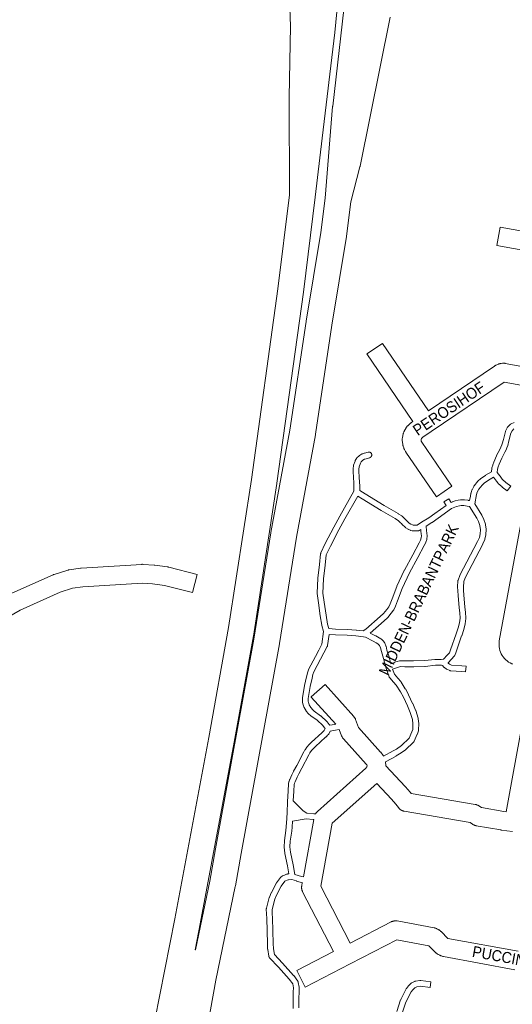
# Model space of a CAD drawing. Header units: metres. Extents: x 123819 to 142731, y 393440 to 405763.
# Tile 254 of 256: x 132882 to 133225, y 400092 to 400777. Entities that reach past the tile are written whole.
import ezdxf
from ezdxf.enums import TextEntityAlignment as Align

# ---------------------------------------------------------------- set-up
doc = ezdxf.new("R2010")
doc.units = ezdxf.units.M
doc.header["$MEASUREMENT"] = 0
for name, color, linetype, lineweight in [('gs-anno-wegen algemeen tekst', 7, 'Continuous', 0), ('gs-knt-autosnelweg', 7, 'Continuous', 0), ('gs-knt-paden', 7, 'Continuous', 0), ('gs-knt-wegen algemeen', 7, 'Continuous', 0)]:
    doc.layers.add(name, color=color, linetype=linetype, lineweight=lineweight)
doc.styles.add('Style-Arial', font='arial.ttf')

msp = doc.modelspace()

# ---------------------------------------------------------------- linework, layer by layer
at = {"layer": 'gs-knt-autosnelweg', "color": 7, "linetype": 'Continuous', "flags": 128}
for points in [[(133126.4, 401025.22), (133101.64, 400768.26), (133101.61, 400768.04), (133092.72, 400694.69), (133087.99, 400653.56), (133087.98, 400653.48), (133079.86, 400587.47), (133079.84, 400587.32), (133061.34, 400454.38), (133061.32, 400454.24), (133045.41, 400351.01), (133045.37, 400350.8), (133031.65, 400274.13), (133031.64, 400274.06), (133008, 400147.75), (133007.98, 400147.65), (133004.38, 400129.53), (133004.69, 400129.44), (133014.64, 400177.26), (133018.57, 400199.83), (133018.59, 400199.9), (133045.3, 400345.77), (133057.1, 400419.82), (133057.14, 400420.03), (133070.27, 400491.27), (133081.56, 400567.04), (133081.58, 400567.18), (133091.81, 400628.94), (133094.91, 400652.87), (133100.05, 400716.52), (133100.08, 400716.81), (133108.95, 400794.64)], [(132972.77, 400062.9), (132990.29, 400151.11), (133013.92, 400277.34), (133027.61, 400353.87), (133043.5, 400456.92), (133061.98, 400589.74), (133070.03, 400655.12), (133069.82, 400722.86), (133069.82, 400723.07), (133070.82, 400772.55), (133070.09, 400791.95)], [(133140.06, 400778.87), (133119.15, 400675.19), (133119.1, 400674.96), (133119.04, 400674.72), (133112.73, 400650.22), (133109.66, 400626.47), (133109.62, 400626.15), (133099.37, 400564.31), (133088.07, 400488.46), (133088.02, 400488.16), (133074.88, 400416.87), (133063.08, 400342.83), (133063.05, 400342.62), (133036.32, 400196.69), (133032.36, 400174.02), (133032.31, 400173.73), (133018.73, 400108.45), (133011.27, 400067.23)]]:
    msp.add_lwpolyline(points, dxfattribs=at)
at = {"layer": 'gs-knt-paden', "color": 7, "linetype": 'Continuous', "flags": 128}
for points in [[(133072.53, 400088.79), (133072.52, 400096), (133072.52, 400096.06), (133072.65, 400100.25), (133072.71, 400103.08), (133072.26, 400105.79), (133069.85, 400109.19), (133062.31, 400117.58), (133056.18, 400124.03), (133056.12, 400124.1), (133056.06, 400124.17), (133056, 400124.24), (133055.95, 400124.32), (133055.9, 400124.4), (133055.86, 400124.48), (133055.82, 400124.56), (133055.78, 400124.64), (133055.75, 400124.73), (133055.72, 400124.81), (133055.69, 400124.9), (133055.67, 400124.99), (133055.65, 400125.08), (133054.86, 400129.84), (133054.85, 400129.93), (133054.84, 400130.03), (133054.84, 400130.13), (133054.77, 400133.9), (133054.27, 400151.41), (133054.04, 400154.51), (133054.04, 400154.57), (133053.89, 400157.82), (133053.89, 400157.91), (133053.9, 400158), (133053.9, 400158.09), (133053.91, 400158.17), (133053.93, 400158.26), (133053.94, 400158.35), (133053.97, 400158.44), (133055.96, 400165.91), (133055.98, 400165.98), (133056.01, 400166.06), (133056.04, 400166.13), (133056.07, 400166.21), (133057.38, 400169.21), (133057.41, 400169.27), (133057.44, 400169.33), (133060.82, 400175.87), (133060.86, 400175.95), (133060.9, 400176.02), (133060.95, 400176.09), (133061, 400176.16), (133063.75, 400179.87), (133063.8, 400179.94), (133063.86, 400180.01), (133063.92, 400180.08), (133063.98, 400180.15), (133064.05, 400180.21), (133064.12, 400180.27), (133064.19, 400180.32), (133064.95, 400180.88), (133065.02, 400180.93), (133065.1, 400180.98), (133065.18, 400181.03), (133065.26, 400181.07), (133065.34, 400181.11), (133066.96, 400181.8), (133067.03, 400181.83), (133067.1, 400181.86), (133067.96, 400182.15), (133068.04, 400182.18), (133068.12, 400182.2), (133068.62, 400182.33), (133068.71, 400182.35), (133068.8, 400182.36), (133068.89, 400182.38), (133068.97, 400182.38), (133069.06, 400182.39), (133069.59, 400182.4), (133068.59, 400187.95), (133066.82, 400196.7), (133066.81, 400196.77), (133066.8, 400196.83), (133066.52, 400198.95), (133066.51, 400199.03), (133066.32, 400201.05), (133066.31, 400201.15), (133066.31, 400201.25), (133066.31, 400201.35), (133066.53, 400205.51), (133066.54, 400205.6), (133066.55, 400205.7), (133067.57, 400212.71), (133067.82, 400215.23), (133068.2, 400220.87), (133068.5, 400225.32), (133068.56, 400232.42), (133068.56, 400232.47), (133068.56, 400232.52), (133069.01, 400240.22), (133069.02, 400240.25), (133069.37, 400245.04), (133069.38, 400245.12), (133069.39, 400245.19), (133069.4, 400245.27), (133069.61, 400246.4), (133069.63, 400246.48), (133069.65, 400246.56), (133069.67, 400246.63), (133069.7, 400246.71), (133070.15, 400247.97), (133070.18, 400248.05), (133070.21, 400248.13), (133071.71, 400251.39), (133071.72, 400251.41), (133072.86, 400253.79), (133072.88, 400253.84), (133072.9, 400253.88), (133075.06, 400257.88), (133079.96, 400267.31), (133079.99, 400267.36), (133080.01, 400267.4), (133080.77, 400268.69), (133080.81, 400268.75), (133080.85, 400268.81), (133082.05, 400270.56), (133082.1, 400270.63), (133082.16, 400270.69), (133083.61, 400272.44), (133083.67, 400272.51), (133083.73, 400272.58), (133085.23, 400274.08), (133085.27, 400274.12), (133085.31, 400274.16), (133092.44, 400280.51), (133093.38, 400281.43), (133093.38, 400281.43), (133093.39, 400281.43), (133094.1, 400282.24), (133094.77, 400283.56), (133094.48, 400284.04), (133093.13, 400285.69), (133089.17, 400289.32), (133084.78, 400292.5), (133084.72, 400292.54), (133084.67, 400292.59), (133084.62, 400292.63), (133083.49, 400293.64), (133083.42, 400293.71), (133083.35, 400293.78), (133083.29, 400293.85), (133081.72, 400295.75), (133081.66, 400295.82), (133081.61, 400295.89), (133081.56, 400295.96), (133081.52, 400296.03), (133080.2, 400298.34), (133080.16, 400298.42), (133080.12, 400298.49), (133080.09, 400298.56), (133080.06, 400298.64), (133080.03, 400298.72), (133079.32, 400300.87), (133079.3, 400300.96), (133079.27, 400301.04), (133079.26, 400301.13), (133079.13, 400301.81), (133079.11, 400301.89), (133079.1, 400301.98), (133079.02, 400302.78), (133079.01, 400302.88), (133079.01, 400302.97), (133079, 400304.64), (133079, 400304.73), (133079, 400304.81), (133079.01, 400304.9), (133079.02, 400304.98), (133080.42, 400313.47), (133080.43, 400313.52), (133080.44, 400313.58), (133081.78, 400319.54), (133081.8, 400319.6), (133082.47, 400322.21), (133082.5, 400322.3), (133083.15, 400324.39), (133083.18, 400324.48), (133083.21, 400324.56), (133083.25, 400324.65), (133083.29, 400324.73), (133088.09, 400333.84), (133088.1, 400333.86), (133090.41, 400338.13), (133092.56, 400342.24), (133093.74, 400351.08), (133092.52, 400355.22), (133092.5, 400355.31), (133092.48, 400355.4), (133092.46, 400355.49), (133091.47, 400361.99), (133091.46, 400362.02), (133090.2, 400371.02), (133089.21, 400377.51), (133089.2, 400377.6), (133089.19, 400377.68), (133089.19, 400377.76), (133089.19, 400377.85), (133089.19, 400377.93), (133089.76, 400388.17), (133089.76, 400388.22), (133089.77, 400388.28), (133090.79, 400397.71), (133090.79, 400397.74), (133091.69, 400405.22), (133091.71, 400405.31), (133091.72, 400405.41), (133091.74, 400405.5), (133091.77, 400405.58), (133091.8, 400405.67), (133091.83, 400405.76), (133091.87, 400405.84), (133094.82, 400412.34), (133094.85, 400412.4), (133094.88, 400412.47), (133100.78, 400423.71), (133100.8, 400423.76), (133105.11, 400431.52), (133105.12, 400431.53), (133114.81, 400448.81), (133114.88, 400452.09), (133114.81, 400455.47), (133114.55, 400457.48), (133114.54, 400457.57), (133114.54, 400457.65), (133114.28, 400463.27), (133114.28, 400463.33), (133114.28, 400463.39), (133114.3, 400464.39), (133114.3, 400464.46), (133114.3, 400464.52), (133114.46, 400466.41), (133114.47, 400466.5), (133114.48, 400466.58), (133114.5, 400466.67), (133114.52, 400466.76), (133114.54, 400466.84), (133114.57, 400466.93), (133115.61, 400469.82), (133115.65, 400469.9), (133115.69, 400469.99), (133115.73, 400470.07), (133115.77, 400470.15), (133116.58, 400471.53), (133116.63, 400471.61), (133116.69, 400471.69), (133116.75, 400471.77), (133116.81, 400471.84), (133116.87, 400471.91), (133116.94, 400471.98), (133118.46, 400473.4), (133118.52, 400473.45), (133118.58, 400473.5), (133118.65, 400473.56), (133118.72, 400473.6), (133120.17, 400474.57), (133120.24, 400474.62), (133120.32, 400474.66), (133120.4, 400474.7), (133120.48, 400474.74), (133120.57, 400474.78), (133120.65, 400474.81), (133122.07, 400475.28), (133122.15, 400475.3), (133124.71, 400476.03), (133124.8, 400476.05), (133124.81, 400476.05), (133124.9, 400476.07), (133124.9, 400476.07), (133124.98, 400476.09), (133124.99, 400476.09), (133125, 400476.09), (133125.1, 400476.1), (133125.19, 400476.1), (133125.29, 400476.1), (133125.39, 400476.1), (133125.48, 400476.09), (133125.58, 400476.08), (133125.67, 400476.06), (133125.77, 400476.04), (133125.78, 400476.04), (133125.86, 400476.01), (133125.87, 400476.01), (133125.95, 400475.98), (133126.04, 400475.94), (133126.13, 400475.9), (133126.22, 400475.86), (133126.3, 400475.81), (133126.33, 400475.8), (133126.39, 400475.76), (133126.4, 400475.75), (133126.46, 400475.7), (133126.49, 400475.68), (133126.54, 400475.64), (133126.57, 400475.62), (133126.61, 400475.58), (133126.64, 400475.55), (133126.68, 400475.51), (133126.7, 400475.49), (133126.75, 400475.44), (133126.76, 400475.42), (133126.81, 400475.37), (133126.87, 400475.29), (133126.93, 400475.21), (133126.94, 400475.19), (133126.98, 400475.13), (133127, 400475.09), (133127.03, 400475.04), (133127.05, 400475), (133127.07, 400474.96), (133127.08, 400474.93), (133127.09, 400474.91), (133127.11, 400474.87), (133127.12, 400474.84), (133127.15, 400474.78), (133127.16, 400474.75), (133127.18, 400474.68), (133127.2, 400474.59), (133127.22, 400474.54), (133127.23, 400474.5), (133127.24, 400474.4), (133127.25, 400474.37), (133127.25, 400474.34), (133127.26, 400474.3), (133127.26, 400474.27), (133127.26, 400474.25), (133127.26, 400474.21), (133127.26, 400474.15), (133127.27, 400474.11), (133127.27, 400474.07), (133127.26, 400474.01), (133127.26, 400473.97), (133127.26, 400473.92), (133127.25, 400473.82), (133127.24, 400473.76), (133127.23, 400473.72), (133127.22, 400473.68), (133127.21, 400473.63), (133127.2, 400473.59), (133127.19, 400473.53), (133127.17, 400473.49), (133127.17, 400473.47), (133127.16, 400473.44), (133127.14, 400473.4), (133127.12, 400473.35), (133127.1, 400473.29), (133127.09, 400473.26), (133127.07, 400473.22), (133127.05, 400473.2), (133127.04, 400473.17), (133127.01, 400473.11), (133127, 400473.09), (133126.96, 400473.03), (133126.95, 400473.01), (133126.91, 400472.95), (133126.89, 400472.93), (133126.85, 400472.87), (133126.83, 400472.85), (133126.79, 400472.79), (133126.77, 400472.77), (133126.72, 400472.72), (133126.7, 400472.7), (133126.65, 400472.65), (133126.64, 400472.63), (133126.58, 400472.58), (133126.56, 400472.57), (133126.5, 400472.52), (133126.49, 400472.51), (133126.43, 400472.46), (133126.41, 400472.45), (133126.34, 400472.41), (133126.33, 400472.4), (133126.26, 400472.35), (133126.25, 400472.35), (133126.17, 400472.31), (133126.16, 400472.3), (133126.08, 400472.26), (133126.07, 400472.26), (133125.99, 400472.23), (133125.98, 400472.22), (133125.9, 400472.19), (133125.89, 400472.19), (133125.81, 400472.16), (133123.3, 400471.45), (133122.17, 400471.07), (133121.08, 400470.35), (133119.9, 400469.24), (133119.33, 400468.28), (133118.44, 400465.81), (133118.32, 400464.26), (133118.3, 400463.38), (133118.55, 400457.92), (133118.81, 400455.88), (133118.82, 400455.81), (133118.83, 400455.73), (133118.83, 400455.66), (133118.9, 400452.13), (133118.9, 400452.05), (133118.85, 400449.41), (133122.69, 400446.98), (133135.79, 400438.8), (133145.6, 400433.23), (133145.66, 400433.2), (133145.71, 400433.17), (133148.16, 400431.57), (133148.24, 400431.52), (133148.31, 400431.47), (133148.39, 400431.41), (133148.45, 400431.35), (133149.86, 400430.02), (133149.91, 400429.96), (133150.98, 400428.87), (133153.34, 400426.56), (133154.53, 400425.81), (133155.54, 400425.36), (133156.17, 400425.21), (133158.27, 400425.16), (133158.66, 400425.17), (133158.73, 400425.19), (133161.95, 400427.21), (133166.94, 400430.36), (133171.16, 400433.29), (133179, 400438.97), (133177.49, 400441.32), (133177.49, 400441.32, -0.460421), (133177.49, 400441.34), (133177.49, 400441.34), (133180.86, 400443.5), (133180.86, 400443.5, -0.460419), (133180.87, 400443.5), (133180.87, 400443.5), (133182.46, 400441.02), (133183.57, 400441.53), (133183.65, 400441.56), (133183.74, 400441.6), (133183.83, 400441.63), (133185.18, 400442.04), (133185.26, 400442.06), (133185.33, 400442.07), (133187.37, 400442.53), (133187.43, 400442.54), (133189.01, 400442.85), (133189.11, 400442.86), (133189.2, 400442.87), (133189.3, 400442.88), (133189.4, 400442.88), (133189.5, 400442.88), (133191.59, 400442.77), (133191.65, 400442.77), (133191.71, 400442.76), (133194.21, 400442.48), (133194.3, 400442.46), (133195.36, 400442.3), (133195.84, 400445.29), (133195.85, 400445.35), (133196.25, 400447.4), (133196.26, 400447.47), (133196.28, 400447.55), (133196.3, 400447.62), (133196.89, 400449.47), (133196.91, 400449.55), (133196.94, 400449.62), (133196.97, 400449.69), (133197, 400449.76), (133198.21, 400452.21), (133198.25, 400452.29), (133198.29, 400452.36), (133198.34, 400452.43), (133198.39, 400452.5), (133198.44, 400452.57), (133200.97, 400455.73), (133201.03, 400455.8), (133201.09, 400455.86), (133201.15, 400455.92), (133201.22, 400455.98), (133202.98, 400457.51), (133203.04, 400457.55), (133203.09, 400457.59), (133203.15, 400457.64), (133206.31, 400459.84), (133206.36, 400459.87), (133206.41, 400459.9), (133210.47, 400462.39), (133210.83, 400464.8), (133210.84, 400464.87), (133210.86, 400464.94), (133210.87, 400465.02), (133211.37, 400466.9), (133211.4, 400466.99), (133211.43, 400467.08), (133212.12, 400468.96), (133212.15, 400469.03), (133214.01, 400473.55), (133214.04, 400473.64), (133214.09, 400473.72), (133216.29, 400477.9), (133216.3, 400477.93), (133217.09, 400479.37), (133217.79, 400481.06), (133218.01, 400481.77), (133218.82, 400484.84), (133220.24, 400490.35), (133220.26, 400490.44), (133220.29, 400490.52), (133220.32, 400490.61), (133220.36, 400490.69), (133221.39, 400492.93), (133221.43, 400493.01), (133221.48, 400493.09), (133221.52, 400493.17), (133221.57, 400493.24), (133221.63, 400493.32), (133221.68, 400493.39), (133221.74, 400493.45), (133221.81, 400493.52), (133223.56, 400495.25), (133223.62, 400495.31), (133223.69, 400495.37), (133223.76, 400495.43), (133223.84, 400495.48), (133223.91, 400495.53), (133223.99, 400495.58), (133224.07, 400495.62), (133224.15, 400495.66), (133226.4, 400496.66)], [(133214.44, 400461.75), (133217.25, 400458.3), (133217.29, 400458.25), (133217.33, 400458.2), (133217.37, 400458.14), (133218.1, 400457.03), (133220.55, 400454.79), (133223.91, 400452.25, -0.384626), (133223.91, 400452.23), (133221.5, 400449.04, -0.384623), (133221.48, 400449.04), (133218.05, 400451.64), (133217.97, 400451.7), (133217.9, 400451.76), (133215.2, 400454.23), (133215.15, 400454.29), (133215.09, 400454.34), (133215.03, 400454.41), (133214.98, 400454.47), (133214.93, 400454.54), (133214.88, 400454.6), (133214.07, 400455.84), (133211.87, 400458.53), (133208.56, 400456.51), (133205.53, 400454.4), (133204.02, 400453.09), (133201.7, 400450.2), (133200.67, 400448.12), (133200.17, 400446.52), (133198.91, 400440.01), (133203.79, 400432.15), (133203.83, 400432.08), (133203.86, 400432.02), (133205.19, 400429.46), (133205.23, 400429.38), (133205.27, 400429.3), (133205.3, 400429.21), (133205.33, 400429.13), (133206.34, 400425.84), (133206.37, 400425.76), (133206.39, 400425.67), (133206.41, 400425.58), (133206.42, 400425.49), (133206.8, 400422.36), (133206.81, 400422.27), (133206.82, 400422.19), (133206.82, 400422.1), (133206.82, 400422.01), (133206.66, 400418.86), (133206.65, 400418.78), (133206.64, 400418.71), (133206.63, 400418.63), (133206.62, 400418.55), (133205.98, 400415.52), (133205.97, 400415.43), (133205.94, 400415.35), (133205.92, 400415.27), (133205.89, 400415.2), (133205.86, 400415.12), (133204.57, 400412.17), (133204.54, 400412.1), (133204.5, 400412.04), (133192.15, 400388.54), (133191.19, 400385.91), (133190.98, 400382.08), (133191.04, 400379.81), (133191.27, 400376.58), (133191.96, 400368.01), (133192.42, 400364.55), (133192.43, 400364.47), (133192.78, 400360.57), (133192.78, 400360.48), (133192.78, 400360.39), (133192.78, 400360.29), (133192.78, 400360.2), (133192.76, 400360.1), (133192.25, 400356.6), (133192.23, 400356.51), (133192.21, 400356.42), (133191.29, 400352.62), (133191.27, 400352.53), (133191.24, 400352.44), (133189.8, 400348.2), (133189.79, 400348.18), (133185.88, 400337.01), (133185.86, 400336.95), (133184.94, 400334.55), (133184.91, 400334.46), (133184.87, 400334.38), (133184.82, 400334.29), (133184.77, 400334.21), (133184.72, 400334.13), (133184.67, 400334.06), (133184.61, 400333.98), (133184.55, 400333.91), (133182.67, 400331.86), (133182.63, 400331.82), (133180.3, 400329.4), (133180.38, 400329.12), (133181.4, 400328.42), (133182.81, 400327.78), (133189.92, 400327.34), (133189.97, 400327.33), (133192.92, 400327.07, -0.357587), (133192.92, 400327.06), (133192.56, 400323.07, -0.357587), (133192.55, 400323.06), (133189.64, 400323.33), (133182.19, 400323.79), (133182.1, 400323.8), (133182.01, 400323.81), (133181.92, 400323.83), (133181.83, 400323.85), (133181.75, 400323.87), (133181.66, 400323.9), (133181.57, 400323.93), (133181.49, 400323.97), (133179.58, 400324.83), (133179.51, 400324.87), (133179.43, 400324.91), (133179.36, 400324.95), (133179.29, 400325), (133177.79, 400326.01), (133177.71, 400326.07), (133177.64, 400326.13), (133177.57, 400326.19), (133177.5, 400326.26), (133177.43, 400326.33), (133177.37, 400326.4), (133177.01, 400326.83), (133176.95, 400326.91), (133176.89, 400326.99), (133176.84, 400327.07), (133176.79, 400327.16), (133176.74, 400327.25), (133176.7, 400327.33), (133176.67, 400327.43), (133176.64, 400327.51), (133175.81, 400327.75), (133171.5, 400327.64), (133164.42, 400326.9), (133164.35, 400326.89), (133164.28, 400326.89), (133156.5, 400326.63), (133156.44, 400326.62), (133152.73, 400326.61), (133152.68, 400326.61), (133150.23, 400326.67), (133147.27, 400326.69), (133144.48, 400325.94), (133141.72, 400324.86), (133142.97, 400321.34), (133145.43, 400318.69), (133145.49, 400318.62), (133147.49, 400316.24), (133147.54, 400316.18), (133147.59, 400316.12), (133147.63, 400316.06), (133147.67, 400315.99), (133150.6, 400311.18), (133150.63, 400311.13), (133152.82, 400307.27), (133152.86, 400307.2), (133152.89, 400307.13), (133155.7, 400301.14), (133155.72, 400301.09), (133157.78, 400296.38), (133157.81, 400296.32), (133157.83, 400296.26), (133157.85, 400296.19), (133159.56, 400290.81), (133159.59, 400290.72), (133159.61, 400290.63), (133159.63, 400290.54), (133159.64, 400290.44), (133159.65, 400290.35), (133159.9, 400287.1), (133159.9, 400287.01), (133159.9, 400286.93), (133159.88, 400282.67), (133159.87, 400282.58), (133159.87, 400282.48), (133159.85, 400282.39), (133159.84, 400282.29), (133159.82, 400282.2), (133159.79, 400282.1), (133159.76, 400282.01), (133159, 400279.87), (133158.97, 400279.8), (133158.95, 400279.74), (133156.8, 400274.81), (133156.76, 400274.73), (133156.72, 400274.65), (133156.67, 400274.57), (133156.62, 400274.49), (133156.57, 400274.42), (133156.52, 400274.35), (133156.46, 400274.28), (133156.4, 400274.21), (133156.33, 400274.15), (133150.63, 400268.78), (133150.58, 400268.72), (133150.51, 400268.67), (133150.45, 400268.63), (133150.39, 400268.58), (133146.59, 400265.99), (133146.51, 400265.94), (133144.25, 400264.54), (133144.2, 400264.51), (133144.16, 400264.48), (133136.8, 400260.5)], [(133144.61, 400086.7), (133147.3, 400094.63), (133147.33, 400094.72), (133147.37, 400094.81), (133147.41, 400094.9), (133151.19, 400102.37), (133151.23, 400102.44), (133151.28, 400102.52), (133151.32, 400102.59), (133151.38, 400102.66), (133151.43, 400102.73), (133152.79, 400104.39), (133152.85, 400104.46), (133152.91, 400104.52), (133154.54, 400106.19), (133154.61, 400106.25), (133154.67, 400106.31), (133154.74, 400106.37), (133154.81, 400106.42), (133154.89, 400106.47), (133154.96, 400106.52), (133155.04, 400106.56), (133155.12, 400106.6), (133157.05, 400107.52), (133157.14, 400107.56), (133157.22, 400107.59), (133157.31, 400107.62), (133157.4, 400107.65), (133157.49, 400107.67), (133157.58, 400107.69), (133160.78, 400108.23), (133160.87, 400108.24), (133160.97, 400108.25), (133161.07, 400108.26), (133161.17, 400108.26), (133161.26, 400108.25), (133161.36, 400108.24), (133168.29, 400107.38, -0.368919), (133168.3, 400107.37), (133167.8, 400103.4, -0.368913), (133167.79, 400103.39), (133161.16, 400104.21), (133158.53, 400103.77), (133157.17, 400103.12), (133155.84, 400101.77), (133154.68, 400100.35), (133151.06, 400093.21), (133148.48, 400085.57)]]:
    msp.add_lwpolyline(points, format="xyb", dxfattribs=at)
for points in [[(133226.12, 400492.13), (133224.89, 400490.92), (133224.09, 400489.18), (133224.09, 400489.17), (133222.72, 400483.83), (133222.71, 400483.81), (133221.89, 400480.7), (133221.86, 400480.63), (133221.6, 400479.78), (133221.57, 400479.69), (133221.54, 400479.6), (133220.76, 400477.72), (133220.73, 400477.66), (133220.7, 400477.59), (133220.66, 400477.53), (133219.84, 400476.02), (133217.69, 400471.93), (133215.88, 400467.54), (133215.24, 400465.78), (133214.79, 400464.1), (133214.44, 400461.75)], [(133161.44, 400420.93), (133161.33, 400422.07), (133160.57, 400421.6), (133160.49, 400421.55), (133160.41, 400421.5), (133160.32, 400421.46), (133160.23, 400421.43), (133160.14, 400421.39), (133160.05, 400421.37), (133159.95, 400421.34), (133159.36, 400421.21), (133159.27, 400421.19), (133159.18, 400421.17), (133159.08, 400421.16), (133158.99, 400421.16), (133158.35, 400421.14), (133158.29, 400421.14), (133158.23, 400421.14), (133155.85, 400421.2), (133155.76, 400421.2), (133155.68, 400421.21), (133155.59, 400421.22), (133155.51, 400421.24), (133155.43, 400421.25), (133154.43, 400421.5), (133154.34, 400421.52), (133154.26, 400421.55), (133154.18, 400421.58), (133154.1, 400421.61), (133152.77, 400422.19), (133152.7, 400422.22), (133152.64, 400422.25), (133152.57, 400422.29), (133152.5, 400422.33), (133150.99, 400423.29), (133150.91, 400423.34), (133150.83, 400423.4), (133150.76, 400423.46), (133150.69, 400423.52), (133150.62, 400423.59), (133148.18, 400425.98), (133148.13, 400426.03), (133147.06, 400427.13), (133145.82, 400428.3), (133143.57, 400429.77), (133133.77, 400435.32), (133133.7, 400435.37), (133120.56, 400443.57), (133120.55, 400443.58), (133117.55, 400445.47), (133108.62, 400429.57), (133104.33, 400421.83), (133098.48, 400410.66), (133095.64, 400404.42), (133094.79, 400397.27), (133093.77, 400387.9), (133093.21, 400377.91), (133094.18, 400371.61), (133094.18, 400371.59), (133095.44, 400362.59), (133096.42, 400356.23), (133097.32, 400353.16), (133102.13, 400352.89), (133110.35, 400352.54), (133110.39, 400352.53), (133116.44, 400352.13), (133116.5, 400352.13), (133116.56, 400352.12), (133121.3, 400351.52), (133123.22, 400352.87), (133133.14, 400361.69), (133133.15, 400361.71), (133135.36, 400363.63), (133137.66, 400366.36), (133139.05, 400368.24), (133140.09, 400370.39), (133141.43, 400373.87), (133144.59, 400382.57), (133144.63, 400382.66), (133144.67, 400382.75), (133149.88, 400393.72), (133149.9, 400393.77), (133149.93, 400393.82), (133155.77, 400404.53), (133160.22, 400412.94), (133161.15, 400414.79), (133161.66, 400416.32), (133161.8, 400417.69), (133161.67, 400419.26), (133161.44, 400420.92), (133161.44, 400420.92), (133161.44, 400420.93)], [(133169.12, 400426.98), (133165.14, 400424.47), (133165.44, 400421.34), (133165.66, 400419.76), (133165.66, 400419.71), (133165.67, 400419.65), (133165.82, 400417.84), (133165.82, 400417.75), (133165.82, 400417.66), (133165.82, 400417.57), (133165.81, 400417.48), (133165.64, 400415.7), (133165.63, 400415.61), (133165.62, 400415.52), (133165.6, 400415.44), (133165.57, 400415.35), (133165.55, 400415.26), (133164.92, 400413.38), (133164.88, 400413.29), (133164.85, 400413.2), (133164.81, 400413.11), (133163.8, 400411.11), (133163.78, 400411.08), (133159.31, 400402.64), (133159.3, 400402.62), (133153.49, 400391.95), (133148.34, 400381.11), (133145.2, 400372.48), (133145.19, 400372.44), (133143.81, 400368.87), (133143.78, 400368.79), (133143.74, 400368.72), (133142.59, 400366.32), (133142.54, 400366.24), (133142.5, 400366.16), (133142.45, 400366.08), (133142.39, 400366), (133140.86, 400363.92), (133140.82, 400363.87), (133140.78, 400363.82), (133138.33, 400360.92), (133138.28, 400360.86), (133138.23, 400360.8), (133138.17, 400360.75), (133138.12, 400360.7), (133135.8, 400358.68), (133126.07, 400350.03), (133127.53, 400349.28), (133129.94, 400348.16), (133130.02, 400348.12), (133130.09, 400348.08), (133132.39, 400346.78), (133132.46, 400346.74), (133133.67, 400345.99), (133133.74, 400345.94), (133133.8, 400345.89), (133133.87, 400345.84), (133133.93, 400345.79), (133133.99, 400345.73), (133135.24, 400344.55), (133135.3, 400344.49), (133135.36, 400344.42), (133135.41, 400344.36), (133135.99, 400343.64), (133136.05, 400343.56), (133136.11, 400343.48), (133136.16, 400343.4), (133136.21, 400343.31), (133136.25, 400343.23), (133136.29, 400343.14), (133137.09, 400341.19), (133137.12, 400341.09), (133137.15, 400341), (133137.18, 400340.91), (133137.83, 400338.27), (133139.29, 400333.44), (133139.31, 400333.37), (133140.54, 400328.71), (133142.32, 400329.38), (133143.02, 400329.68), (133143.08, 400329.71), (133143.15, 400329.74), (133143.23, 400329.76), (133143.3, 400329.78), (133146.49, 400330.64), (133146.58, 400330.66), (133146.66, 400330.68), (133146.75, 400330.69), (133146.84, 400330.7), (133146.93, 400330.71), (133147.02, 400330.71), (133150.28, 400330.68), (133150.31, 400330.68), (133152.74, 400330.63), (133156.39, 400330.64), (133164.07, 400330.9), (133171.16, 400331.65), (133171.24, 400331.66), (133171.32, 400331.66), (133175.57, 400331.77), (133177.14, 400331.92), (133179.72, 400334.59), (133181.32, 400336.34), (133182.09, 400338.36), (133185.99, 400349.5), (133187.41, 400353.65), (133188.29, 400357.28), (133188.75, 400360.45), (133188.43, 400364.07), (133187.97, 400367.54), (133187.96, 400367.64), (133187.26, 400376.27), (133187.26, 400376.29), (133187.03, 400379.57), (133187.02, 400379.65), (133186.96, 400382.06), (133186.96, 400382.16), (133186.96, 400382.26), (133187.19, 400386.39), (133187.2, 400386.48), (133187.21, 400386.56), (133187.22, 400386.65), (133187.24, 400386.74), (133187.26, 400386.82), (133187.28, 400386.91), (133187.31, 400386.99), (133188.42, 400390.04), (133188.45, 400390.13), (133188.49, 400390.21), (133188.53, 400390.29), (133200.91, 400413.84), (133202.09, 400416.54), (133202.65, 400419.22), (133202.79, 400422.04), (133202.45, 400424.83), (133201.55, 400427.77), (133200.33, 400430.09), (133195.28, 400438.24), (133193.71, 400438.49), (133191.32, 400438.76), (133189.53, 400438.85), (133188.22, 400438.6), (133186.27, 400438.17), (133185.13, 400437.82), (133182.74, 400436.71), (133173.5, 400430.02), (133173.47, 400429.99), (133169.19, 400427.03), (133169.12, 400426.99), (133169.12, 400426.98), (133169.12, 400426.98)], [(133135.41, 400264.31), (133142.19, 400267.99), (133144.36, 400269.33), (133147.99, 400271.81), (133153.28, 400276.79), (133155.23, 400281.28), (133155.86, 400283.04), (133155.88, 400286.88), (133155.66, 400289.81), (133154.05, 400294.87), (133152.05, 400299.46), (133149.29, 400305.36), (133147.15, 400309.12), (133144.32, 400313.77), (133142.45, 400315.99), (133139.74, 400318.91), (133139.68, 400318.98), (133139.62, 400319.05), (133139.57, 400319.12), (133139.52, 400319.2), (133139.47, 400319.28), (133139.43, 400319.36), (133139.39, 400319.44), (133139.35, 400319.52), (133139.32, 400319.61), (133137.27, 400325.37), (133137.25, 400325.42), (133137.25, 400325.43), (133137.24, 400325.46), (133137.23, 400325.52), (133137.22, 400325.53), (133135.43, 400332.31), (133133.96, 400337.16), (133133.95, 400337.21), (133133.94, 400337.26), (133133.31, 400339.8), (133132.68, 400341.34), (133132.37, 400341.73), (133131.37, 400342.68), (133130.38, 400343.3), (133128.18, 400344.54), (133122.86, 400347.17), (133121.49, 400347.45), (133116.11, 400348.13), (133110.15, 400348.52), (133101.94, 400348.88), (133101.92, 400348.88), (133097.53, 400349.12), (133096.49, 400341.35), (133096.48, 400341.27), (133096.46, 400341.18), (133096.44, 400341.1), (133096.42, 400341.01), (133096.39, 400340.93), (133096.36, 400340.85), (133096.32, 400340.77), (133096.28, 400340.69), (133093.97, 400336.26), (133093.96, 400336.23), (133091.64, 400331.95), (133086.94, 400323.02), (133086.35, 400321.15), (133085.7, 400318.62), (133084.37, 400312.76), (133083.02, 400304.5), (133083.03, 400303.09), (133083.09, 400302.47), (133083.18, 400302), (133083.79, 400300.16), (133084.92, 400298.18), (133086.29, 400296.53), (133087.22, 400295.69), (133091.63, 400292.51), (133091.69, 400292.46), (133091.75, 400292.41), (133091.81, 400292.36), (133095.95, 400288.55), (133096.02, 400288.49), (133096.09, 400288.42), (133096.15, 400288.34), (133097.67, 400286.48), (133097.73, 400286.41), (133097.78, 400286.34), (133097.82, 400286.27), (133098.07, 400285.87), (133101.29, 400286.41), (133101.34, 400286.42), (133102.16, 400286.53)], [(133104.7, 400282.83), (133101.93, 400282.44), (133098.41, 400281.85), (133097.58, 400280.2), (133097.53, 400280.12), (133097.49, 400280.05), (133097.44, 400279.97), (133097.39, 400279.9), (133097.34, 400279.84), (133097.29, 400279.77), (133096.35, 400278.71), (133096.3, 400278.66), (133096.25, 400278.6), (133095.21, 400277.6), (133095.15, 400277.53), (133088.03, 400271.2), (133086.64, 400269.81), (133085.31, 400268.2), (133084.2, 400266.59), (133083.51, 400265.41), (133078.62, 400256.02), (133078.61, 400255.99), (133076.47, 400252.02), (133075.36, 400249.69), (133073.9, 400246.53), (133073.54, 400245.5), (133073.37, 400244.63), (133073.03, 400239.97), (133072.63, 400233.21), (133074.63, 400231.27), (133074.68, 400231.22), (133077.84, 400227.92), (133079.53, 400226.28), (133082.16, 400224.66), (133086.89, 400224.31), (133086.98, 400224.3), (133088.12, 400224.17)], [(133087.06, 400220.25), (133086.56, 400220.31), (133081.62, 400220.67), (133072.1, 400219.02), (133071.83, 400214.93), (133071.82, 400214.86), (133071.56, 400212.26), (133071.55, 400212.17), (133070.54, 400205.21), (133070.33, 400201.28), (133070.51, 400199.44), (133070.77, 400197.43), (133072.53, 400188.73), (133072.54, 400188.69), (133073.75, 400182.01), (133075.95, 400181.33), (133078.42, 400180.66), (133079.69, 400180.37)], [(133078.96, 400176.42), (133077.49, 400176.75), (133077.42, 400176.77), (133074.86, 400177.46), (133074.79, 400177.48), (133071.71, 400178.43), (133069.39, 400178.38), (133069.19, 400178.33), (133068.48, 400178.08), (133067.15, 400177.5), (133066.83, 400177.27), (133064.31, 400173.87), (133061.04, 400167.54), (133059.81, 400164.74), (133057.92, 400157.68), (133058.05, 400154.78), (133058.28, 400151.66), (133058.29, 400151.57), (133058.79, 400134), (133058.79, 400133.98), (133058.85, 400130.35), (133059.52, 400126.35), (133065.24, 400120.33), (133065.28, 400120.29), (133072.92, 400111.79), (133072.97, 400111.73), (133073.02, 400111.67), (133073.06, 400111.61), (133075.81, 400107.74), (133075.86, 400107.66), (133075.91, 400107.58), (133075.95, 400107.5), (133075.99, 400107.42), (133076.03, 400107.34), (133076.06, 400107.25), (133076.09, 400107.17), (133076.09, 400107.17), (133076.09, 400107.16), (133076.11, 400107.08), (133076.14, 400106.99), (133076.15, 400106.9), (133076.71, 400103.55), (133076.72, 400103.46), (133076.73, 400103.37), (133076.73, 400103.28), (133076.73, 400103.18), (133076.67, 400100.16), (133076.67, 400100.13), (133076.54, 400095.97), (133076.54, 400089.08)]]:
    msp.add_lwpolyline(points, dxfattribs=at)
at = {"layer": 'gs-knt-wegen algemeen', "color": 7, "linetype": 'Continuous', "flags": 128}
for points in [[(133308.49, 400602.9), (133214.31, 400619.8, -0.37173), (133214.3, 400619.81), (133216.6, 400632.61, -0.37173), (133216.61, 400632.61), (133308.26, 400616.17)], [(133346.21, 400501.67), (133219.26, 400524.73), (133168.61, 400490.3), (133162.76, 400486.33), (133161.96, 400485.58), (133161.67, 400485.07), (133161.55, 400484.5), (133161.64, 400483.67), (133162, 400483.02), (133182.98, 400452.29, -0.390302), (133182.97, 400452.28), (133172.24, 400444.95, -0.390301), (133172.23, 400444.95), (133151.07, 400475.93), (133150.9, 400476.2), (133150.74, 400476.47), (133149.95, 400477.89), (133149.82, 400478.14), (133149.71, 400478.4), (133149.6, 400478.66), (133149.5, 400478.92), (133149.08, 400480.15), (133148.99, 400480.44), (133148.91, 400480.73), (133148.85, 400481.02), (133148.79, 400481.32), (133148.76, 400481.61), (133148.5, 400484.2), (133148.48, 400484.48), (133148.47, 400484.77), (133148.47, 400485.05), (133148.48, 400485.34), (133148.51, 400485.62), (133148.55, 400485.91), (133148.6, 400486.19), (133149.14, 400488.73), (133149.2, 400489.01), (133149.28, 400489.28), (133149.37, 400489.55), (133149.47, 400489.82), (133149.58, 400490.08), (133149.7, 400490.34), (133149.84, 400490.59), (133151.12, 400492.86), (133151.26, 400493.1), (133151.42, 400493.34), (133151.58, 400493.57), (133151.76, 400493.79), (133151.95, 400494.01), (133152.14, 400494.22), (133152.34, 400494.42), (133154.24, 400496.19), (133154.43, 400496.36), (133154.62, 400496.52), (133154.82, 400496.67), (133155.03, 400496.81), (133155.9, 400497.41), (133123.93, 400544.36, -0.390296), (133123.94, 400544.38), (133134.68, 400551.69), (133134.68, 400551.69, -0.405491), (133134.7, 400551.69), (133134.7, 400551.69)], [(132876.98, 400377.87), (132905.6, 400390.65), (132905.83, 400390.74), (132906.06, 400390.83), (132906.3, 400390.91), (132915.73, 400393.88), (132915.98, 400393.96), (132916.23, 400394.02), (132916.49, 400394.07), (132916.74, 400394.12), (132924.66, 400395.28), (132924.94, 400395.31), (132925.21, 400395.34), (132967.3, 400397.91), (132967.58, 400397.93), (132967.86, 400397.92), (132968.14, 400397.91), (132975.87, 400397.38), (132976.09, 400397.36), (132976.3, 400397.34), (132985.24, 400396.12), (132985.5, 400396.09), (132985.75, 400396.04), (132986, 400395.98), (133005.78, 400390.85, -0.38464), (133005.79, 400390.84), (133002.53, 400378.25, -0.38464), (133002.52, 400378.25), (132983.11, 400383.28), (132974.77, 400384.41), (132967.67, 400384.89), (132926.28, 400382.36), (132919.15, 400381.31), (132910.57, 400378.61), (132882.6, 400366.12), (132851.63, 400348.24)], [(133102.16, 400286.53), (133085.08, 400305.55, -0.375915), (133085.08, 400305.56), (133094.75, 400314.25, -0.375915), (133094.77, 400314.25), (133114.69, 400292.07), (133114.89, 400291.84), (133115.08, 400291.59), (133115.26, 400291.34), (133115.42, 400291.08), (133115.58, 400290.81), (133115.72, 400290.53), (133115.84, 400290.25), (133115.96, 400289.96), (133118.05, 400284.23), (133133.39, 400267.22), (133133.54, 400267.04), (133133.69, 400266.85), (133133.84, 400266.66), (133134.86, 400265.23), (133135.03, 400264.99), (133135.18, 400264.74), (133135.32, 400264.49), (133135.41, 400264.31)], [(133226.78, 400115.73), (133177.22, 400124.87), (133177.01, 400124.92), (133176.8, 400124.97), (133176.59, 400125.02), (133175.72, 400125.28), (133175.47, 400125.35), (133175.23, 400125.44), (133174.98, 400125.54), (133174.74, 400125.65), (133174.51, 400125.77), (133173.63, 400126.23), (133173.35, 400126.38), (133173.08, 400126.55), (133172.82, 400126.73), (133172.57, 400126.92), (133172.33, 400127.12), (133172.1, 400127.34), (133167.03, 400132.3), (133144.76, 400136.43), (133112.34, 400119.71), (133081, 400103.56, -0.369087), (133080.99, 400103.56), (133075.03, 400115.12, -0.369087), (133075.03, 400115.13), (133100.59, 400128.3), (133079.16, 400170), (133079.02, 400170.28), (133078.9, 400170.56), (133078.8, 400170.85), (133078.7, 400171.14), (133078.62, 400171.43), (133078.56, 400171.73), (133078.51, 400172.03), (133078.47, 400172.33), (133078.45, 400172.64), (133078.44, 400172.95), (133078.44, 400173.25), (133078.46, 400173.56), (133078.5, 400173.86), (133078.55, 400174.16), (133078.96, 400176.42)]]:
    msp.add_lwpolyline(points, format="xyb", dxfattribs=at)
for points in [[(133134.7, 400551.69), (133166.67, 400504.73), (133212.57, 400535.92), (133212.83, 400536.09), (133213.09, 400536.24), (133213.36, 400536.39), (133213.64, 400536.51), (133215.36, 400537.26), (133215.65, 400537.38), (133215.95, 400537.48), (133216.25, 400537.57), (133216.56, 400537.64), (133216.86, 400537.7), (133217.17, 400537.75), (133218.16, 400537.87), (133218.44, 400537.89), (133218.72, 400537.91), (133219, 400537.91), (133219.27, 400537.91), (133219.55, 400537.89), (133219.83, 400537.85), (133220.1, 400537.81), (133348.54, 400514.48)], [(133225.24, 400328.48), (133224.98, 400328.57), (133224.72, 400328.68), (133223.57, 400329.24), (133222.46, 400329.9), (133221.42, 400330.66), (133220.44, 400331.5), (133219.55, 400332.43), (133218.73, 400333.42), (133218.01, 400334.49), (133217.38, 400335.61), (133216.85, 400336.78), (133216.42, 400338), (133216.1, 400339.25), (133215.88, 400340.52), (133215.78, 400341.8), (133215.79, 400343.09), (133215.91, 400344.37), (133215.96, 400344.66), (133232.02, 400432.38)], [(133224.93, 400248.65), (133239, 400325.78)], [(133088.12, 400224.17), (133088.14, 400224.2), (133088.3, 400224.47), (133088.47, 400224.72), (133088.65, 400224.97), (133088.84, 400225.21), (133089.04, 400225.44), (133089.25, 400225.66), (133089.48, 400225.87), (133123.23, 400256.07), (133123.9, 400256.9), (133123.94, 400257), (133124.03, 400257.67), (133123.78, 400258.35), (133123.47, 400258.77), (133107.54, 400276.46), (133107.34, 400276.69), (133107.14, 400276.94), (133106.96, 400277.19), (133106.8, 400277.45), (133106.64, 400277.72), (133106.5, 400278), (133106.37, 400278.28), (133106.26, 400278.57), (133104.7, 400282.83)], [(133136.8, 400260.5), (133136.82, 400260.44), (133136.87, 400260.14), (133136.92, 400259.83), (133137.07, 400258.57), (133137.09, 400258.27), (133137.11, 400257.96), (133137.11, 400257.65), (133137.1, 400257.57)], [(133137.1, 400257.57), (133150.53, 400243.26), (133150.69, 400243.08), (133153.88, 400239.42), (133154.03, 400239.24), (133154.17, 400239.06), (133154.64, 400238.43), (133199.22, 400230.82), (133199.53, 400230.75), (133199.84, 400230.68), (133200.13, 400230.59), (133200.43, 400230.49), (133200.72, 400230.37), (133201, 400230.24), (133201.28, 400230.09), (133201.55, 400229.94), (133201.81, 400229.76), (133203.57, 400228.56), (133219.08, 400225.83), (133220.69, 400225.61)], [(133225.1, 400211.88), (133217.21, 400212.94), (133216.95, 400212.98), (133199.92, 400215.98), (133199.61, 400216.04), (133199.31, 400216.12), (133199.02, 400216.21), (133198.73, 400216.31), (133198.44, 400216.43), (133198.16, 400216.56), (133197.89, 400216.7), (133197.62, 400216.86), (133197.36, 400217.03), (133195.62, 400218.22), (133149.9, 400226.03), (133149.6, 400226.09), (133149.3, 400226.16), (133149, 400226.25), (133148.71, 400226.35), (133148.43, 400226.47), (133148.15, 400226.6), (133147.87, 400226.74), (133147.61, 400226.89), (133147.35, 400227.06), (133147.1, 400227.23), (133146.86, 400227.42), (133146.62, 400227.63), (133146.4, 400227.84), (133146.19, 400228.06), (133145.98, 400228.29), (133145.79, 400228.53), (133143.91, 400231.04), (133140.95, 400234.44), (133130.74, 400245.32), (133099.82, 400217.65), (133091.75, 400173.98), (133112.16, 400134.27), (133140.78, 400149.02), (133141.05, 400149.16), (133141.33, 400149.28), (133141.62, 400149.38), (133141.91, 400149.48), (133142.21, 400149.56), (133142.51, 400149.62), (133142.81, 400149.68), (133143.12, 400149.71), (133143.42, 400149.74), (133143.73, 400149.75), (133144.03, 400149.74), (133144.34, 400149.72), (133144.64, 400149.69), (133144.95, 400149.64), (133170.63, 400144.87), (133170.91, 400144.82), (133171.18, 400144.75), (133171.44, 400144.67), (133171.7, 400144.58), (133171.96, 400144.48), (133172.21, 400144.37), (133172.46, 400144.24), (133173.53, 400143.69), (133173.79, 400143.54), (133174.05, 400143.38), (133174.3, 400143.21), (133174.55, 400143.03), (133174.99, 400142.68), (133175.17, 400142.53), (133175.34, 400142.38), (133175.51, 400142.22), (133180.28, 400137.55), (133229.13, 400128.54)], [(133220.69, 400225.61), (133224.93, 400248.65)], [(133224.93, 400248.65), (133224.93, 400248.65), (133224.93, 400248.65)], [(133224.93, 400248.65), (133224.93, 400248.65), (133224.93, 400248.65)], [(133079.69, 400180.37), (133087.06, 400220.25)]]:
    msp.add_lwpolyline(points, dxfattribs=at)

# ---------------------------------------------------------------- texts
at = {"layer": 'gs-anno-wegen algemeen tekst', "color": 7, "style": 'Style-Arial', "width": 0.909091}
for s, rotation, p in [('PEROSIHOF', 33.94908, (133180.95, 400506.37)), ('MIDDEN-BRABANTPARK', 64.58451, (133159.89, 400373.24)), ('PUCCINIHOF', 349.65262, (133227.29, 400123.12))]:
    msp.add_text(s, height=7.7, rotation=rotation, dxfattribs=at).set_placement(p, align=Align.MIDDLE_CENTER)

doc.saveas('drawing.dxf')
